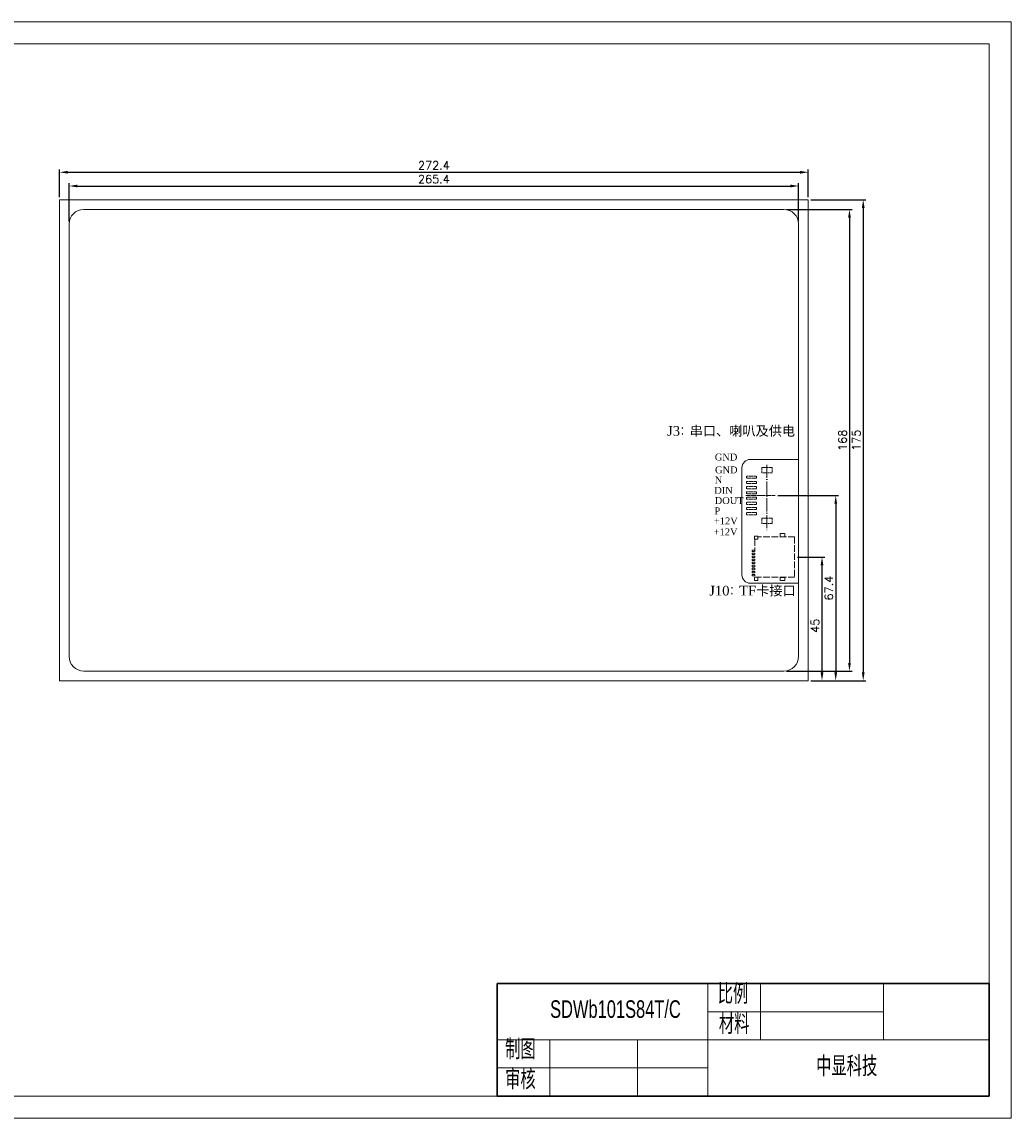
# Model space of a CAD drawing. Header units: millimetres. Extents: x 108 to 827, y -3177 to -2779.
# Tile 2 of 2: x 467 to 827, y -3177 to -2779. Entities that reach past the tile are written whole.
import ezdxf

# ---------------------------------------------------------------- set-up
doc = ezdxf.new("R2010")
doc.units = ezdxf.units.MM
doc.header["$LTSCALE"] = 0.2
doc.linetypes.add('ACAD_ISO02W100', pattern=[15, 12, -3])
doc.linetypes.add('ACAD_ISO04W100', pattern=[30, 24, -3, 0, -3])
doc.layers.get('0').update_dxf_attribs({"lineweight": 18})
for name, color, linetype, lineweight in [('1', 7, 'Continuous', 18), ('thick', 7, 'Continuous', 30), ('thin', 7, 'Continuous', 18), ('标注', 1, 'Continuous', 0), ('虚线', 7, 'ACAD_ISO02W100', 0)]:
    doc.layers.add(name, color=color, linetype=linetype, lineweight=lineweight)
doc.styles.get("Standard").update_dxf_attribs({"font": 'txt.shx', "bigfont": 'gbcbig.shx'})
doc.styles.add('机械字体', font='txt', dxfattribs={"width": 0.67})
doc.dimstyles.new('ISO-25', dxfattribs={"dimtxt": 3, "dimasz": 3, "dimexe": 1, "dimexo": 1, "dimgap": 1, "dimtad": 1, "dimdsep": 46, "dimtxsty": 'Standard', "dimcen": 2.5, "dimdle": 6, "dimadec": 0, "dimazin": 0, "dimtfac": 1, "dimtmove": 0, "dimatfit": 3, "dimfxl": 0, "dimarcsym": 0})

# ---------------------------------------------------------------- blocks, each defined once
blk = doc.blocks.new('*X8')
for points in [[(487.56, -2837.79), (487.56, -2838.79), (484.56, -2838.29)], [(746.96, -2837.79), (746.96, -2838.79), (749.96, -2838.29)]]:
    blk.add_hatch(color=0).paths.add_polyline_path(points, flags=0)
at = {"color": 0, "linetype": 'Continuous', "lineweight": -2}
for p, q in [((484.56, -2851.19), (484.56, -2837.29)), ((487.56, -2838.29), (746.96, -2838.29)), ((749.96, -2851.19), (749.96, -2837.29))]:
    blk.add_line(p, q, dxfattribs=at)
at = {"color": 0, "insert": (617.26, -2835.79), "char_height": 3, "width": 36.4286, "attachment_point": 5}
blk.add_mtext('265.4', dxfattribs=at)
blk = doc.blocks.new('*X9')
for points in [[(484.06, -2832.79), (484.06, -2833.79), (481.06, -2833.29)], [(750.46, -2832.79), (750.46, -2833.79), (753.46, -2833.29)]]:
    blk.add_hatch(color=0).paths.add_polyline_path(points, flags=0)
at = {"color": 0, "linetype": 'Continuous', "lineweight": -2}
for p, q in [((481.06, -2842.29), (481.06, -2832.29)), ((484.06, -2833.29), (750.46, -2833.29)), ((753.46, -2842.29), (753.46, -2832.29))]:
    blk.add_line(p, q, dxfattribs=at)
at = {"color": 0, "insert": (617.26, -2830.79), "char_height": 3, "width": 36.4286, "attachment_point": 5}
blk.add_mtext('272.4', dxfattribs=at)
blk = doc.blocks.new('*X10')
for points in [[(757.96, -2976.29), (758.96, -2976.29), (758.46, -2973.29)], [(757.96, -3015.29), (758.96, -3015.29), (758.46, -3018.29)]]:
    blk.add_hatch(color=0).paths.add_polyline_path(points, flags=0)
at = {"color": 0, "linetype": 'Continuous', "lineweight": -2}
for p, q in [((749.51, -2973.29), (759.46, -2973.29)), ((758.46, -2976.29), (758.46, -3015.29)), ((754.46, -3018.29), (759.46, -3018.29))]:
    blk.add_line(p, q, dxfattribs=at)
at = {"color": 0, "insert": (755.96, -2998.29), "char_height": 3, "width": 14.5714, "attachment_point": 5, "rotation": 90}
blk.add_mtext('45', dxfattribs=at)
blk = doc.blocks.new('*X11')
for points in [[(762.96, -2953.89), (763.96, -2953.89), (763.46, -2950.89)], [(762.96, -3015.29), (763.96, -3015.29), (763.46, -3018.29)]]:
    blk.add_hatch(color=0).paths.add_polyline_path(points, flags=0)
at = {"color": 0, "linetype": 'Continuous', "lineweight": -2}
for p, q in [((742.45, -2950.89), (764.46, -2950.89)), ((763.46, -2953.89), (763.46, -3015.29)), ((754.46, -3018.29), (764.46, -3018.29))]:
    blk.add_line(p, q, dxfattribs=at)
at = {"color": 0, "insert": (760.96, -2984.59), "char_height": 3, "width": 27.4286, "attachment_point": 5, "rotation": 90}
blk.add_mtext('67.4', dxfattribs=at)
blk = doc.blocks.new('*X12')
for points in [[(767.96, -2849.79), (768.96, -2849.79), (768.46, -2846.79)], [(767.96, -3011.79), (768.96, -3011.79), (768.46, -3014.79)]]:
    blk.add_hatch(color=0).paths.add_polyline_path(points, flags=0)
at = {"color": 0, "linetype": 'Continuous', "lineweight": -2}
for p, q in [((745.56, -2846.79), (769.46, -2846.79)), ((768.46, -2849.79), (768.46, -3011.79)), ((745.56, -3014.79), (769.46, -3014.79))]:
    blk.add_line(p, q, dxfattribs=at)
at = {"color": 0, "insert": (765.96, -2930.79), "char_height": 3, "width": 21.8571, "attachment_point": 5, "rotation": 90}
blk.add_mtext('168', dxfattribs=at)
blk = doc.blocks.new('*X13')
for points in [[(772.96, -2846.29), (773.96, -2846.29), (773.46, -2843.29)], [(772.96, -3015.29), (773.96, -3015.29), (773.46, -3018.29)]]:
    blk.add_hatch(color=0).paths.add_polyline_path(points, flags=0)
at = {"color": 0, "linetype": 'Continuous', "lineweight": -2}
for p, q in [((754.46, -2843.29), (774.46, -2843.29)), ((773.46, -2846.29), (773.46, -3015.29)), ((754.46, -3018.29), (774.46, -3018.29))]:
    blk.add_line(p, q, dxfattribs=at)
at = {"color": 0, "insert": (770.96, -2930.79), "char_height": 3, "width": 21.8571, "attachment_point": 5, "rotation": 90}
blk.add_mtext('175', dxfattribs=at)
blk = doc.blocks.new('sd')
at = {"layer": '虚线'}
for p, q in [((-7.35, 0), (-7.35, -13.25)), ((-7.35, 0), (7.35, 0)), ((7.35, 0), (7.35, -14.5)), ((-6.45, -14.5), (-2.5, -14.5))]:
    blk.add_line(p, q, dxfattribs=at)
at = {"layer": '虚线', "ltscale": 0.1}
for points in [[(-8.52, -3.51), (-7.38, -3.51), (-7.38, -5.29), (-8.52, -5.29)], [(7.38, -3.51), (8.52, -3.51), (8.52, -5.29), (7.38, -5.29)], [(-7.65, -13.35), (-6.45, -13.35), (-6.45, -14.65), (-7.65, -14.65)], [(-2.5, -15.5), (-2, -15.5), (-2, -14.5), (-2.5, -14.5)], [(-1.4, -15.5), (-0.9, -15.5), (-0.9, -14.5), (-1.4, -14.5)], [(-0.3, -15.5), (0.2, -15.5), (0.2, -14.5), (-0.3, -14.5)], [(0.8, -15.5), (1.3, -15.5), (1.3, -14.5), (0.8, -14.5)], [(1.9, -15.5), (2.4, -15.5), (2.4, -14.5), (1.9, -14.5)], [(3, -15.5), (3.5, -15.5), (3.5, -14.5), (3, -14.5)], [(4.1, -15.5), (4.6, -15.5), (4.6, -14.5), (4.1, -14.5)], [(5.2, -15.5), (5.7, -15.5), (5.7, -14.5), (5.2, -14.5)], [(6.3, -15.5), (6.8, -15.5), (6.8, -14.5), (6.3, -14.5)], [(7.35, -13.35), (8.55, -13.35), (8.55, -14.65), (7.35, -14.65)]]:
    blk.add_lwpolyline(points, close=True, dxfattribs=at)

msp = doc.modelspace()

# ---------------------------------------------------------------- linework, layer by layer
at = {"linetype": 'ACAD_ISO04W100', "lineweight": 0}
msp.add_line((738.431, -2939.697), (738.431, -2963.917), dxfattribs=at)
at = {"linetype": 'ACAD_ISO04W100', "lineweight": 0, "ltscale": 0.3}
msp.add_line((730.803, -2950.894), (741.452, -2950.894), dxfattribs=at)
for p in [(640.24, -3128.503), (433.16, -3169.421)]:
    msp.add_line(p, (640.24, -3169.421))
for points in [[(827.253, -3177.421), (107.524, -3177.421), (107.524, -2778.584), (827.253, -2778.584)], [(819.253, -3169.421), (115.524, -3169.421), (115.524, -2786.584), (819.253, -2786.584)]]:
    msp.add_lwpolyline(points, close=True)
at = {"layer": '1', "linetype": 'Continuous', "lineweight": 13}
for p, q in [((481.056, -2843.294), (753.456, -2843.294)), ((481.056, -3018.294), (481.056, -2843.294)), ((753.456, -2843.294), (753.456, -3018.294)), ((744.556, -2846.794), (489.956, -2846.794)), ((702.568, -2846.924), (702.575, -2846.864)), ((484.556, -2852.194), (484.556, -3009.394)), ((749.956, -3009.394), (749.956, -2852.194)), ((749.956, -2937.794), (732.356, -2937.794)), ((729.356, -2940.794), (729.356, -2979.794)), ((732.356, -2982.794), (749.956, -2982.794)), ((489.956, -3014.794), (744.556, -3014.794)), ((753.456, -3018.294), (481.056, -3018.294))]:
    msp.add_line(p, q, dxfattribs=at)
for centre, radius, start, end in [((489.956, -2852.194), 5.4, 90, 180), ((744.556, -2852.194), 5.4, 0, 90), ((732.356, -2940.794), 3, 90, 180), ((732.356, -2979.794), 3, 180, 270), ((489.956, -3009.394), 5.4, 180, 270), ((744.556, -3009.394), 5.4, 270, 0)]:
    msp.add_arc(centre, radius, start, end, dxfattribs=at)
at = {"layer": 'thick'}
for p, q in [((819.253, -3128.503), (640.24, -3128.503)), ((640.24, -3128.503), (640.24, -3169.421)), ((640.24, -3128.503), (640.24, -3169.421)), ((819.253, -3169.421), (819.253, -3128.503)), ((640.24, -3169.421), (819.253, -3169.421))]:
    msp.add_line(p, q, dxfattribs=at)
at = {"layer": 'thin'}
for p, q in [((716.96, -3128.503), (716.96, -3169.421)), ((736.14, -3128.503), (736.14, -3148.962)), ((780.893, -3148.962), (780.893, -3128.503)), ((780.893, -3138.733), (716.96, -3138.733)), ((819.253, -3148.962), (640.24, -3148.962)), ((659.42, -3148.962), (659.42, -3169.421)), ((691.387, -3148.962), (691.387, -3169.421)), ((716.96, -3159.191), (640.24, -3159.191))]:
    msp.add_line(p, q, dxfattribs=at)
at = {"layer": '虚线', "linetype": 'ACAD_ISO02W100', "ltscale": 0.3}
for p, q in [((736.538, -2942.614), (736.538, -2940.722)), ((736.538, -2940.722), (740.323, -2940.722)), ((740.323, -2942.614), (736.538, -2942.614)), ((740.323, -2940.722), (740.323, -2942.614)), ((731.05, -2944.648), (731.05, -2943.891)), ((731.05, -2943.891), (734.646, -2943.891)), ((734.646, -2944.648), (731.05, -2944.648)), ((731.05, -2945.784), (734.646, -2945.784)), ((731.05, -2946.541), (731.05, -2945.784)), ((734.646, -2946.541), (731.05, -2946.541)), ((734.646, -2943.891), (734.646, -2944.648)), ((734.646, -2945.784), (734.646, -2946.541)), ((731.05, -2947.676), (734.646, -2947.676)), ((731.05, -2948.433), (731.05, -2947.676)), ((734.646, -2948.433), (731.05, -2948.433)), ((731.05, -2949.569), (734.646, -2949.569)), ((731.05, -2950.326), (731.05, -2949.569)), ((734.646, -2950.326), (731.05, -2950.326)), ((734.646, -2947.676), (734.646, -2948.433)), ((734.646, -2949.569), (734.646, -2950.326)), ((731.05, -2951.461), (731.05, -2952.218)), ((734.646, -2951.461), (731.05, -2951.461)), ((731.05, -2952.218), (734.646, -2952.218)), ((731.05, -2953.354), (731.05, -2954.111)), ((734.646, -2953.354), (731.05, -2953.354)), ((731.05, -2954.111), (734.646, -2954.111)), ((734.646, -2955.246), (731.05, -2955.246)), ((731.05, -2955.246), (731.05, -2956.003)), ((734.646, -2952.218), (734.646, -2951.461)), ((734.646, -2954.111), (734.646, -2953.354)), ((734.646, -2956.003), (734.646, -2955.246)), ((731.05, -2956.003), (734.646, -2956.003)), ((734.646, -2957.139), (731.05, -2957.139)), ((731.05, -2957.139), (731.05, -2957.896)), ((731.05, -2957.896), (734.646, -2957.896)), ((734.646, -2957.896), (734.646, -2957.139)), ((736.538, -2959.173), (740.323, -2959.173)), ((736.538, -2961.065), (736.538, -2959.173)), ((740.323, -2961.065), (736.538, -2961.065))]:
    msp.add_line(p, q, dxfattribs=at)
at = {"layer": '虚线', "ltscale": 0.3}
msp.add_line((740.323, -2959.173), (740.323, -2961.065), dxfattribs=at)

# ---------------------------------------------------------------- block references
at = {"layer": '虚线', "lineweight": -3, "rotation": 270}
msp.add_blockref('sd', (748.511, -2973.294), dxfattribs=at)

# ---------------------------------------------------------------- texts
at = {"layer": 'thick', "attachment_point": 1, "style": '机械字体'}
for s, insert, char_height, width in [('比例', (720.518, -3128.802), 6.3933, 16.24132), ('{\\farial|b0|i0|c134|p2;SDWb101S84T/C}', (659.547, -3134.572), 6.39332, 47.05347), ('材料', (720.938, -3139.722), 6.3933, 16.24132), ('制图', (643.179, -3148.962), 6.3933, 16.24132), ('中显科技', (756.322, -3155.105), 6.3933, 77.01647), ('审核', (643.179, -3159.882), 6.3933, 16.24132)]:
    msp.add_mtext(s, dxfattribs=dict(at, insert=insert, char_height=char_height, width=width))
at = {"layer": '标注', "color": 0, "lineweight": 0, "attachment_point": 1}
for s, insert, char_height, width in [('{\\ftimes new roman|b0|i0|c0|p2;\\H1.12x;J3\\Ftxt,gbcbig;：\\fSimSun|b0|i0|c0|p2;串口、喇叭及供电}', (702.118, -2925.632), 3.13578, 47.60593), ('{\\ftimes new roman|b0|i0|c0|p2;\\H0.8x;GND}', (719.471, -2935.659), 3.13578, 33.33434), ('{\\ftimes new roman|b0|i0|c0|p2;GND}', (719.531, -2940.308), 2.50863, 8.54729), ('{\\ftimes new roman|b0|i0|c0|p2;N}', (719.414, -2943.917), 2.50863, 8.54729), ('{\\ftimes new roman|b0|i0|c0|p2;DIN}', (719.267, -2947.769), 2.50863, 8.54729), ('{\\ftimes new roman|b0|i0|c0|p2;P}', (719.335, -2955.215), 2.50863, 8.54729), ('{\\ftimes new roman|b0|i0|c0|p2;DOUT}', (719.433, -2951.489), 2.50863, 14.62241), ('{\\ftimes new roman|b0|i0|c0|p2;+12V}', (719.158, -2958.901), 2.50863, 19.35825), ('{\\ftimes new roman|b0|i0|c0|p2;+12V}', (719.087, -2962.866), 2.50863, 15.52441), ('{\\ftimes new roman|b0|i0|c0|p2;\\H1.12x;J10\\Ftxt,gbcbig;：\\ftimes new roman|b0|i0|c0|p2;TF卡\\fSimSun|b0|i0|c0|p2;接口}', (717.443, -2983.748), 3.135785, 39.22582)]:
    msp.add_mtext(s, dxfattribs=dict(at, insert=insert, char_height=char_height, width=width))

# ---------------------------------------------------------------- dimensions: what is measured, and where the dimension line sits
for base, p1, p2, picture, middle in [((753.456, -2833.294), (481.056, -2843.294), (753.456, -2843.294), '*X9', (617.256, -2833.294)), ((749.956, -2838.294), (484.556, -2852.194), (749.956, -2852.194), '*X8', (617.256, -2838.294))]:
    dim = msp.add_linear_dim(base=base, p1=p1, p2=p2, dimstyle='ISO-25', override={"dimsah": 1, "dimtolj": 1, "dimtzin": 8, "dimarcsym": 1})
    dim.commit()
    dim.dimension.update_dxf_attribs({"geometry": picture, "text_midpoint": middle, "dimtype": 160})
for base, p1, p2, picture, middle in [((773.456, -3018.294), (753.456, -2843.294), (753.456, -3018.294), '*X13', (773.456, -2930.794)), ((768.456, -3014.794), (744.556, -2846.794), (744.556, -3014.794), '*X12', (768.456, -2930.794)), ((763.456, -3018.294), (741.452, -2950.894), (753.456, -3018.294), '*X11', (763.456, -2984.594)), ((758.456, -3018.294), (748.511, -2973.294), (753.456, -3018.294), '*X10', (758.456, -2998.294))]:
    dim = msp.add_linear_dim(base=base, p1=p1, p2=p2, angle=90, dimstyle='ISO-25', override={"dimsah": 1, "dimtolj": 1, "dimtzin": 8, "dimarcsym": 1})
    dim.commit()
    dim.dimension.update_dxf_attribs({"geometry": picture, "text_midpoint": middle, "dimtype": 160})

doc.saveas('drawing.dxf')
